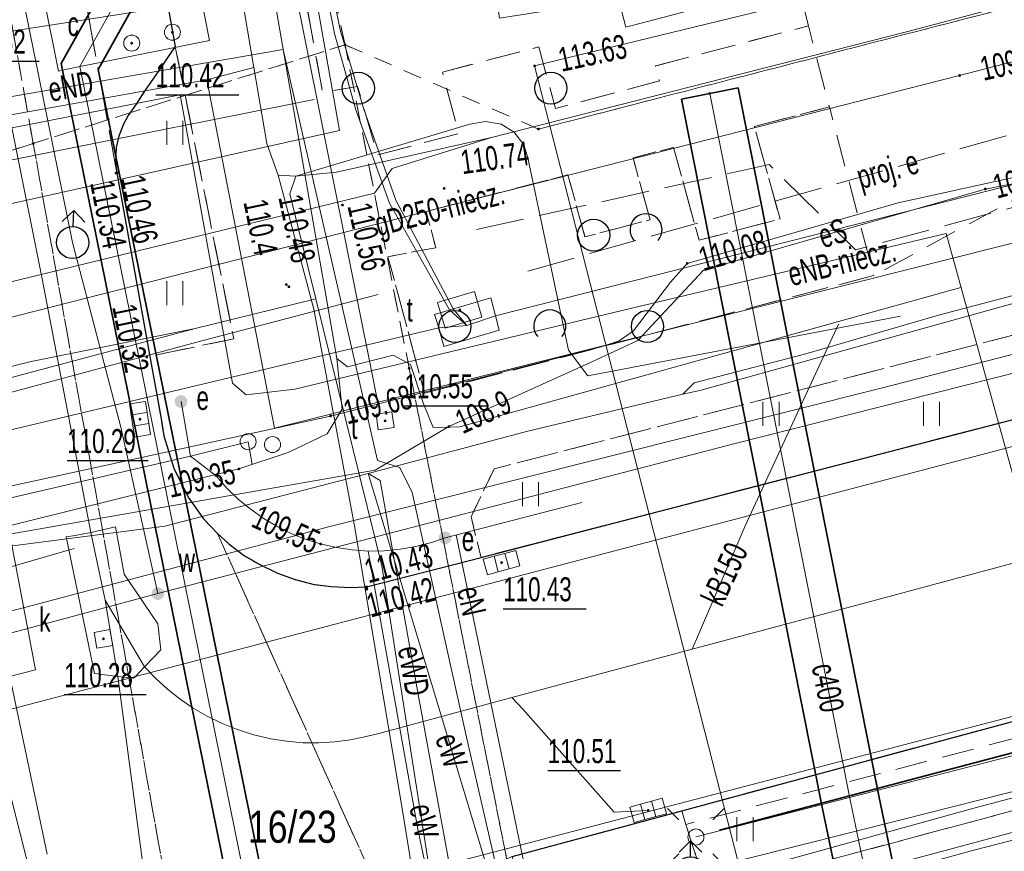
# Model space of a CAD drawing. Header units: metres. Extents: x 0 to 8432273, y 0 to 5705512.
# Tile 20 of 32: x 8403964 to 8403995, y 5705103 to 5705129. Entities that reach past the tile are written whole.
import ezdxf
from ezdxf.enums import TextEntityAlignment as Align

# ---------------------------------------------------------------- set-up
doc = ezdxf.new("R2010")
doc.units = ezdxf.units.M
doc.header["$MEASUREMENT"] = 0
for name, pattern in [('1.0_0.5', [1.5, 1, -0.5]), ('1.5_0.5', [2, 1.5, -0.5]), ('egug-500', [1, 0.5, -0.5])]:
    doc.linetypes.add(name, pattern=pattern)
doc.layers.get('0').update_dxf_attribs({"color": 250, "linetype": 'CONTINUOUS', "lineweight": 100})
for name, color, linetype in [('203-punkt graniczny', 7, 'CONTINUOUS'), ('211-numer działki ewidencyjnej', 7, 'CONTINUOUS'), ('218-kontur użytku gruntowego', 7, 'CONTINUOUS'), ('chodnik', 7, 'CONTINUOUS'), ('elektroenergetyczne urządzenie techniczne', 7, 'CONTINUOUS'), ('elektroenergetyczne urządzenie techniczne-Atr17', 7, 'CONTINUOUS'), ('hydrant', 7, 'CONTINUOUS'), ('jezdnia', 7, 'CONTINUOUS'), ('komora podziemna', 7, 'CONTINUOUS'), ('kratka ściekowa', 7, 'CONTINUOUS'), ('krawężnik', 7, 'CONTINUOUS'), ('latarnia', 7, 'CONTINUOUS'), ('obudowa ochronna przewodu', 7, 'CONTINUOUS'), ('ogrodzenie trwałe', 7, 'CONTINUOUS'), ('pikieta sztuczna', 7, 'CONTINUOUS'), ('pikieta sztuczna-Atr2', 7, 'CONTINUOUS'), ('przewód ciepłowniczy', 7, 'CONTINUOUS'), ('przewód ciepłowniczy-Atr1', 7, 'CONTINUOUS'), ('przewód elektroenergetyczny podziemny', 7, 'CONTINUOUS'), ('przewód elektroenergetyczny podziemny - ob. projektowany', 7, 'CONTINUOUS'), ('przewód elektroenergetyczny podziemny - ob. projektowany-Atr1', 7, 'CONTINUOUS'), ('przewód elektroenergetyczny podziemny-Atr1', 7, 'CONTINUOUS'), ('przewód gazowy', 7, 'CONTINUOUS'), ('przewód gazowy-Atr1', 7, 'CONTINUOUS'), ('przewód kanalizacyjny', 7, 'CONTINUOUS'), ('przewód kanalizacyjny-Atr1', 7, 'CONTINUOUS'), ('przewód telekomunikacyjny podziemny', 7, 'CONTINUOUS'), ('przewód wodociągowy', 7, 'CONTINUOUS'), ('rzędna', 7, 'CONTINUOUS'), ('rzędna-Atr2', 7, 'CONTINUOUS'), ('trawnik', 7, 'CONTINUOUS'), ('właz do komory lub kanału', 7, 'CONTINUOUS'), ('właz do komory lub kanału - kwadratowy', 7, 'CONTINUOUS'), ('właz do komory lub kanału - kwadratowy-Atr17', 7, 'CONTINUOUS'), ('właz do komory lub kanału - okrągły', 7, 'CONTINUOUS'), ('właz do komory lub kanału - okrągły-Atr17', 7, 'CONTINUOUS'), ('właz do komory lub kanału-Atr17', 7, 'CONTINUOUS'), ('zadrzewienie  zakrzewienie', 7, 'CONTINUOUS'), ('zasuwa lub zawór', 7, 'CONTINUOUS'), ('zasuwa lub zawór-Atr17', 7, 'CONTINUOUS')]:
    doc.layers.add(name, color=color, linetype=linetype)
doc.layers.add('PL_AR_01-MAPA dwg', color=7, linetype='CONTINUOUS', lineweight=15)
doc.styles.get("Standard").update_dxf_attribs({"font": 'arial.ttf', "width": 0.75})
doc.linetypes.add('902-500', pattern='A,3.75,0,[1,ksztalty.shx,S=0.5,R=0,X=0,Y=0],3.75', length=7.5)

# ---------------------------------------------------------------- blocks, each defined once
blk = doc.blocks.new('203')
at = {"linetype": 'Continuous', "lineweight": 0}
h = blk.add_hatch(color=0, dxfattribs=at)
edge = h.paths.add_edge_path()
edge.add_arc((0, 0), 0.045, 0, 360)
blk = doc.blocks.new('PW01')
at = {"linetype": 'Continuous', "lineweight": 13}
h = blk.add_hatch(color=0, dxfattribs=at)
edge = h.paths.add_edge_path()
edge.add_arc((0, 0), 0.045, 0, 360)
blk = doc.blocks.new('OTZK1')
at = {"color": 0, "linetype": 'Continuous'}
blk.add_circle((0, 0), 0.5, dxfattribs=at)
blk = doc.blocks.new('OTZK2')
at = {"color": 0, "linetype": 'Continuous'}
blk.add_arc((0, 0), 0.5, 318.85, 221.162, dxfattribs=at)
blk = doc.blocks.new('US22')
at = {"color": 0, "linetype": 'Continuous', "lineweight": 13}
blk.add_circle((0, 0), 0.25, dxfattribs=at)
blk = doc.blocks.new('US25')
at = {"linetype": 'Continuous', "lineweight": 0}
h = blk.add_hatch(color=0, dxfattribs=at)
edge = h.paths.add_edge_path()
edge.add_arc((0, 0), 0.2, 0, 360)
blk = doc.blocks.new('TU04')
at = {"color": 0, "linetype": 'Continuous', "lineweight": 13}
for p, q in [((0, 0), (0, 0.75)), ((0.5, 0), (0.5, 0.75))]:
    blk.add_line(p, q, dxfattribs=at)
blk = doc.blocks.new('SUWH')
at = {"color": 0, "linetype": 'Continuous'}
for p in [(-0.354, 0.646), (0, 0.5), (0.354, 0.646)]:
    blk.add_line(p, (0, 1), dxfattribs=at)
blk.add_circle((0, 0), 0.5, dxfattribs=at)
blk = doc.blocks.new('US15')
at = {"color": 0, "linetype": 'Continuous', "lineweight": 13}
blk.add_circle((0, 0), 0.25, dxfattribs=at)
blk = doc.blocks.new('US22A')
at = {"color": 0, "linetype": 'Continuous', "lineweight": 0}
blk.add_lwpolyline([(-0.25, -0.25), (0.25, -0.25), (0.25, 0.25), (-0.25, 0.25)], close=True, dxfattribs=at)
blk = doc.blocks.new('US05')
at = {"color": 0, "linetype": 'Continuous', "lineweight": 13}
for p, q in [((-0.525, -0.25), (-0.525, 0.25)), ((-0.525, 0.25), (-0.175, 0.25)), ((-0.175, -0.25), (-0.175, 0.25)), ((-0.175, 0.25), (0.175, 0.25)), ((0.175, -0.25), (0.175, 0.25)), ((0.175, 0.25), (0.525, 0.25)), ((0.525, -0.25), (0.525, 0.25)), ((-0.525, -0.25), (-0.175, -0.25)), ((-0.175, -0.25), (0.175, -0.25)), ((0.175, -0.25), (0.525, -0.25))]:
    blk.add_line(p, q, dxfattribs=at)
blk = doc.blocks.new('SM01')
at = {"color": 0, "linetype": 'Continuous', "lineweight": 13}
for p, q in [((-0.53, 0.531), (-0.883, 0.884)), ((0.531, 0.531), (0.884, 0.884)), ((-0.53, -0.53), (-0.883, -0.883)), ((0.531, -0.53), (0.884, -0.883))]:
    blk.add_line(p, q, dxfattribs=at)
blk.add_circle((0, 0), 0.25, dxfattribs=at)
blk = doc.blocks.new('MDCP')
at = {"layer": '218-kontur użytku gruntowego', "color": 3, "linetype": 'egug-500', "lineweight": 18, "flags": 128}
for points in [[(8403940.223, 5705262.307), (8403964.903, 5705124.717)], [(8403964.903, 5705124.717), (8403940.223, 5705262.307)], [(8403969.993, 5705148.907), (8403974.623, 5705127.797)], [(8403974.623, 5705127.797), (8403969.993, 5705148.907)], [(8403980.653, 5705125.167), (8403999.033, 5705129.917)], [(8403999.033, 5705129.917), (8403980.653, 5705125.167)], [(8403964.903, 5705124.717), (8403974.623, 5705127.797)], [(8403974.623, 5705127.797), (8403964.903, 5705124.717)], [(8403974.623, 5705127.797), (8403980.653, 5705125.167)], [(8403976.623, 5705117.707), (8403974.623, 5705127.797)], [(8403974.623, 5705127.797), (8403976.623, 5705117.707)], [(8403980.653, 5705125.167), (8403974.623, 5705127.797)], [(8403957.323, 5705122.307), (8403964.903, 5705124.717)], [(8403964.903, 5705124.717), (8403957.323, 5705122.307)], [(8403964.903, 5705124.717), (8403969.673, 5705098.087)], [(8403969.673, 5705098.087), (8403964.903, 5705124.717)], [(8403980.513, 5705098.117), (8403976.623, 5705117.707)], [(8403976.623, 5705117.707), (8403980.513, 5705098.117)]]:
    blk.add_lwpolyline(points, dxfattribs=at)
at = {"layer": 'chodnik', "color": 7, "linetype": '1.0_0.5', "lineweight": 18, "flags": 128}
for points in [[(8403971.003, 5705112.227), (8403971.493, 5705111.857), (8403971.943, 5705111.597), (8403972.523, 5705111.317), (8403973.073, 5705111.117), (8403973.663, 5705110.967), (8403974.193, 5705110.897), (8403974.793, 5705110.867), (8403975.293, 5705110.887), (8403978.863, 5705111.807), (8403978.553, 5705113.077), (8403979.273, 5705114.567), (8404001.773, 5705120.367), (8403995.723, 5705123.097), (8403991.103, 5705120.597), (8403977.103, 5705116.927), (8403975.963, 5705121.187), (8403977.453, 5705121.467), (8403977.153, 5705122.597), (8403981.573, 5705123.737), (8403982.103, 5705121.807), (8403984.133, 5705122.337), (8403983.603, 5705124.267), (8403984.863, 5705124.597), (8403985.663, 5705121.697), (8403988.183, 5705122.367), (8403987.383, 5705125.247), (8403989.723, 5705125.857), (8403989.073, 5705128.387), (8403984.303, 5705127.137), (8403984.423, 5705126.667), (8403981.183, 5705125.807), (8403980.663, 5705127.727), (8403977.663, 5705126.947), (8403978.163, 5705125.027), (8403975.633, 5705124.357), (8403975.013, 5705126.497), (8403973.923, 5705126.307), (8403973.263, 5705129.927), (8403972.773, 5705129.847), (8403968.773, 5705151.967), (8403968.563, 5705153.207), (8403966.953, 5705162.227), (8403968.353, 5705162.467), (8403969.193, 5705162.107), (8403969.823, 5705161.677), (8403970.263, 5705161.267), (8403970.673, 5705160.767), (8403970.993, 5705160.237), (8403971.253, 5705159.607), (8403972.193, 5705155.207), (8403981.693, 5705157.027), (8403983.453, 5705155.727), (8403982.553, 5705159.477), (8403973.913, 5705157.817), (8403973.403, 5705160.297), (8403973.323, 5705160.587), (8403973.073, 5705161.187), (8403972.773, 5705161.757), (8403972.343, 5705162.317), (8403971.743, 5705163.017), (8403971.253, 5705163.407), (8403970.703, 5705163.767), (8403970.113, 5705164.087), (8403969.713, 5705164.267), (8403969.043, 5705164.497), (8403968.783, 5705164.517), (8403968.293, 5705164.577), (8403967.763, 5705164.617), (8403967.503, 5705164.607), (8403966.713, 5705164.527), (8403966.433, 5705164.477), (8403965.753, 5705164.297), (8403965.413, 5705164.167), (8403964.543, 5705163.747), (8403963.793, 5705163.217), (8403963.303, 5705162.837), (8403962.473, 5705162.017), (8403962.273, 5705161.577), (8403961.793, 5705160.697), (8403961.603, 5705160.157), (8403961.373, 5705159.167), (8403961.363, 5705158.817), (8403961.363, 5705157.997), (8403961.513, 5705156.927), (8403961.553, 5705156.677), (8403964.223, 5705157.157), (8403965.113, 5705151.167), (8403969.333, 5705127.747), (8403971.153, 5705118.627), (8403968.543, 5705118.077), (8403968.883, 5705116.187), (8403968.973, 5705115.597), (8403969.283, 5705114.587), (8403969.733, 5705113.687), (8403970.213, 5705113.007), (8403970.643, 5705112.557)], [(8404049.453, 5705120.167), (8404049.963, 5705121.077), (8404042.113, 5705118.957), (8404042.213, 5705118.577), (8404043.293, 5705117.957), (8404043.583, 5705116.817), (8403985.933, 5705101.357), (8403985.243, 5705103.477), (8403985.123, 5705103.907), (8403979.833, 5705102.477), (8403981.713, 5705096.297), (8403981.793, 5705096.417), (8403981.913, 5705096.497), (8403982.053, 5705096.547), (8403982.203, 5705096.537), (8403982.373, 5705096.497), (8403982.543, 5705096.377), (8403985.263, 5705093.867), (8403985.673, 5705093.347), (8403985.943, 5705092.817), (8403986.153, 5705092.057), (8403989.183, 5705092.777), (8403988.773, 5705094.547), (8403988.743, 5705095.067), (8403988.743, 5705095.507), (8403988.743, 5705096.067), (8403988.873, 5705096.597), (8403989.033, 5705097.037), (8403989.263, 5705097.347), (8403989.573, 5705097.697), (8403989.893, 5705097.957), (8403990.223, 5705098.207), (8403990.533, 5705098.367), (8403991.123, 5705098.597), (8404014.543, 5705104.527), (8404015.233, 5705104.557), (8404015.763, 5705104.507), (8404016.343, 5705104.167), (8404016.783, 5705103.657), (8404017.133, 5705103.207), (8404017.333, 5705102.847), (8404017.513, 5705102.037), (8404021.183, 5705102.937), (8404021.023, 5705103.647), (8404020.933, 5705104.137), (8404020.933, 5705104.637), (8404021.013, 5705105.127), (8404021.093, 5705105.377), (8404021.303, 5705105.827), (8404021.593, 5705106.237), (8404021.943, 5705106.597), (8404022.063, 5705106.687), (8404034.643, 5705110.057), (8404035.133, 5705109.957), (8404035.603, 5705109.767), (8404049.313, 5705118.107), (8404048.903, 5705119.477)]]:
    blk.add_lwpolyline(points, close=True, dxfattribs=at)
at = {"layer": 'jezdnia', "color": 7, "linetype": '1.5_0.5', "lineweight": 18, "flags": 128}
for points in [[(8403965.563, 5705094.617), (8403976.523, 5705099.517), (8403970.643, 5705112.557), (8403970.213, 5705113.007), (8403969.733, 5705113.687), (8403969.283, 5705114.587), (8403968.973, 5705115.597), (8403968.883, 5705116.187), (8403968.543, 5705118.077), (8403967.513, 5705123.807), (8403961.943, 5705154.487), (8403961.553, 5705156.677), (8403958.133, 5705174.857), (8403957.953, 5705175.887), (8403955.653, 5705188.807), (8403955.333, 5705190.547), (8403954.823, 5705193.577), (8403954.143, 5705197.297), (8403952.883, 5705204.227), (8403951.213, 5705213.277), (8403950.653, 5705216.297), (8403950.503, 5705217.117), (8403949.063, 5705225.237), (8403948.183, 5705230.227), (8403945.613, 5705244.197), (8403943.893, 5705253.717), (8403943.113, 5705258.067), (8403939.013, 5705276.357), (8403938.493, 5705278.387), (8403935.843, 5705288.767), (8403930.993, 5705307.917), (8403928.133, 5705319.627), (8403916.453, 5705336.627), (8403920.363, 5705321.307), (8403932.803, 5705273.437), (8403932.973, 5705272.617), (8403935.243, 5705261.087), (8403935.433, 5705260.507), (8403938.893, 5705241.557), (8403940.713, 5705231.597), (8403942.153, 5705223.597), (8403943.393, 5705217.197), (8403944.883, 5705209.047), (8403946.593, 5705199.967), (8403946.713, 5705198.977), (8403947.873, 5705192.437), (8403948.923, 5705186.837), (8403951.723, 5705171.227), (8403953.403, 5705161.767), (8403954.323, 5705156.687), (8403956.963, 5705141.827), (8403957.033, 5705141.547), (8403957.083, 5705141.047), (8403957.103, 5705140.547), (8403960.133, 5705123.227), (8403960.823, 5705120.417), (8403961.033, 5705119.337), (8403962.113, 5705114.397), (8403962.323, 5705112.987), (8403962.433, 5705111.557), (8403962.433, 5705110.727)], [(8403961.943, 5705154.487), (8403967.513, 5705123.807), (8403967.473, 5705124.137), (8403967.493, 5705124.597), (8403967.573, 5705124.947), (8403967.713, 5705125.317), (8403967.863, 5705125.587), (8403968.113, 5705125.947), (8403968.373, 5705126.347), (8403968.683, 5705126.797), (8403969.013, 5705127.287), (8403969.333, 5705127.747), (8403965.113, 5705151.167), (8403963.183, 5705152.607), (8403962.903, 5705152.847), (8403962.663, 5705153.097), (8403962.383, 5705153.457), (8403962.183, 5705153.817), (8403962.043, 5705154.157)], [(8403976.523, 5705099.517), (8403976.783, 5705099.947), (8403977.073, 5705100.347), (8403977.403, 5705100.737), (8403977.743, 5705101.097), (8403978.113, 5705101.427), (8403978.513, 5705101.737), (8403978.933, 5705102.007), (8403979.363, 5705102.257), (8403979.833, 5705102.477), (8403985.123, 5705103.907), (8403999.703, 5705107.847), (8404033.493, 5705126.087), (8404025.043, 5705123.867), (8403999.103, 5705117.057), (8403978.863, 5705111.807), (8403975.293, 5705110.887), (8403974.793, 5705110.867), (8403974.193, 5705110.897), (8403973.663, 5705110.967), (8403973.073, 5705111.117), (8403972.523, 5705111.317), (8403971.943, 5705111.597), (8403971.493, 5705111.857), (8403971.003, 5705112.227), (8403970.643, 5705112.557)]]:
    blk.add_lwpolyline(points, close=True, dxfattribs=at)
at = {"layer": 'komora podziemna', "color": 7, "linetype": 'Continuous', "lineweight": 18, "flags": 128}
for points in [[(8403982.083, 5705133.327), (8403982.563, 5705133.467), (8403983.143, 5705133.647), (8403984.053, 5705133.917), (8403984.963, 5705134.187), (8403986.443, 5705134.627), (8403986.613, 5705133.967), (8403986.803, 5705133.247), (8403986.993, 5705132.527), (8403987.793, 5705129.507), (8403986.353, 5705129.127), (8403985.473, 5705128.897), (8403984.533, 5705128.647), (8403983.373, 5705128.347), (8403982.663, 5705131.097), (8403982.463, 5705131.867), (8403982.293, 5705132.517), (8403982.123, 5705133.167)], [(8403970.403, 5705127.927), (8403966.833, 5705127.207), (8403966.353, 5705127.117), (8403965.873, 5705127.017), (8403965.693, 5705126.977), (8403964.783, 5705131.487), (8403965.373, 5705131.607), (8403965.803, 5705131.697), (8403966.223, 5705131.777), (8403967.953, 5705132.127), (8403968.063, 5705131.587), (8403969.593, 5705131.897), (8403969.813, 5705130.817), (8403969.963, 5705130.097), (8403970.113, 5705129.367)], [(8403977.413, 5705119.387), (8403979.173, 5705119.907), (8403979.313, 5705119.337), (8403979.433, 5705118.897), (8403977.703, 5705118.387), (8403977.543, 5705118.967)], [(8403967.203, 5705112.697), (8403967.473, 5705112.757), (8403967.743, 5705111.287), (8403968.793, 5705109.737), (8403968.883, 5705108.927), (8403968.653, 5705108.687), (8403968.373, 5705108.397), (8403968.093, 5705108.097), (8403968.033, 5705108.037), (8403967.543, 5705108.097), (8403967.053, 5705108.157), (8403966.813, 5705108.187), (8403965.933, 5705112.447), (8403966.213, 5705112.487), (8403966.703, 5705112.587)]]:
    blk.add_lwpolyline(points, close=True, dxfattribs=at)
at = {"layer": 'krawężnik', "color": 7, "linetype": 'Continuous', "lineweight": 25, "flags": 128}
for points in [[(8403965.113, 5705151.167), (8403969.333, 5705127.747), (8403969.013, 5705127.287), (8403968.683, 5705126.797), (8403968.373, 5705126.347), (8403968.113, 5705125.947), (8403967.863, 5705125.587), (8403967.713, 5705125.317), (8403967.573, 5705124.947), (8403967.493, 5705124.597), (8403967.473, 5705124.137), (8403967.513, 5705123.807), (8403968.543, 5705118.077), (8403968.883, 5705116.187), (8403968.973, 5705115.597), (8403969.283, 5705114.587), (8403969.733, 5705113.687), (8403970.213, 5705113.007), (8403970.643, 5705112.557), (8403971.003, 5705112.227), (8403971.493, 5705111.857), (8403971.943, 5705111.597), (8403972.523, 5705111.317), (8403973.073, 5705111.117), (8403973.663, 5705110.967), (8403974.193, 5705110.897), (8403974.793, 5705110.867), (8403975.293, 5705110.887), (8403978.863, 5705111.807), (8403999.103, 5705117.057)], [(8403979.833, 5705102.477), (8403985.123, 5705103.907), (8403999.703, 5705107.847)]]:
    blk.add_lwpolyline(points, dxfattribs=at)
at = {"layer": 'obudowa ochronna przewodu', "color": 7, "linetype": 'CONTINUOUS', "lineweight": 35}
for p, q in [((8403965.774, 5705127.207), (8403967.163, 5705129.705)), ((8403967.163, 5705129.705), (8403967.643, 5705129.437)), ((8403968.124, 5705129.17), (8403967.643, 5705129.437)), ((8403966.932, 5705127.028), (8403968.124, 5705129.17)), ((8403984.724, 5705033.787), (8403965.774, 5705127.207)), ((8403985.802, 5705034.007), (8403966.932, 5705127.028)), ((8403985.111, 5705126.102), (8403985.993, 5705126.277)), ((8403986.876, 5705126.453), (8403985.993, 5705126.277)), ((8403991.265, 5705104.376), (8403986.876, 5705126.453)), ((8403989.501, 5705104.018), (8403985.111, 5705126.102)), ((8403992.409, 5705098.869), (8403991.265, 5705104.376)), ((8403990.638, 5705098.545), (8403989.501, 5705104.018)), ((8403993.12, 5705094.394), (8403992.409, 5705098.869)), ((8403991.086, 5705095.721), (8403990.638, 5705098.545)), ((8403983.608, 5705093.759), (8403991.086, 5705095.721)), ((8403985.658, 5705092.436), (8403993.12, 5705094.394)), ((8403985.756, 5705081.077), (8403983.608, 5705093.759)), ((8403987.531, 5705081.378), (8403985.658, 5705092.436)), ((8403985.756, 5705081.077), (8403986.643, 5705081.227)), ((8403987.531, 5705081.378), (8403986.643, 5705081.227)), ((8403989.313, 5705016.925), (8403985.802, 5705034.007)), ((8403988.234, 5705016.71), (8403984.724, 5705033.787)), ((8403993.703, 5704988.552), (8403988.234, 5705016.71)), ((8403994.783, 5704988.762), (8403989.313, 5705016.925)), ((8403994.783, 5704988.762), (8403994.243, 5704988.657)), ((8403993.703, 5704988.552), (8403994.243, 5704988.657))]:
    blk.add_line(p, q, dxfattribs=at)
at = {"layer": 'ogrodzenie trwałe', "color": 7, "linetype": '902-500', "lineweight": 35, "flags": 128}
blk.add_lwpolyline([(8403986.293, 5705103.297), (8404020.923, 5705112.447), (8404041.213, 5705117.727)], dxfattribs=at)
at = {"layer": 'przewód ciepłowniczy', "color": 212, "linetype": 'Continuous', "lineweight": 18, "flags": 128}
for points in [[(8403984.913, 5705131.487), (8403982.663, 5705131.097), (8403982.473, 5705131.067), (8403981.333, 5705130.887), (8403981.633, 5705128.967), (8403979.443, 5705128.627), (8403979.143, 5705130.547), (8403961.273, 5705127.767), (8403964.973, 5705108.297), (8403930.883, 5705099.567), (8403905.703, 5705093.007), (8403889.723, 5705088.997), (8403886.273, 5705087.927), (8403883.963, 5705087.217), (8403883.033, 5705087.247)], [(8403967.643, 5705129.437), (8403966.353, 5705127.117), (8403985.263, 5705033.897)], [(8403986.643, 5705081.227), (8403984.633, 5705093.097), (8403992.103, 5705095.057), (8403991.523, 5705098.707), (8403990.383, 5705104.197), (8403985.993, 5705126.277)]]:
    blk.add_lwpolyline(points, dxfattribs=at)
at = {"layer": 'przewód elektroenergetyczny podziemny', "color": 1, "linetype": 'Continuous', "lineweight": 18, "flags": 128}
for points in [[(8403955.733, 5705223.177), (8403956.563, 5705218.627), (8403956.613, 5705217.367), (8403957.253, 5705213.967), (8403957.773, 5705211.257), (8403957.133, 5705209.737), (8403958.053, 5705204.017), (8403959.573, 5705194.707), (8403960.443, 5705191.167), (8403962.073, 5705181.767), (8403963.583, 5705172.667), (8403965.253, 5705163.767), (8403966.163, 5705160.087), (8403967.933, 5705149.837), (8403969.533, 5705140.557), (8403970.043, 5705137.387), (8403970.163, 5705136.667), (8403971.783, 5705127.087), (8403972.183, 5705124.717), (8403972.543, 5705123.727), (8403973.093, 5705123.697)], [(8404053.003, 5705133.087), (8404032.523, 5705127.727), (8404009.353, 5705121.727), (8403991.383, 5705117.097), (8403974.153, 5705112.767), (8403965.063, 5705110.357), (8403953.913, 5705107.437), (8403934.233, 5705102.237), (8403922.733, 5705099.317), (8403900.633, 5705093.297), (8403875.723, 5705086.837), (8403862.233, 5705083.317), (8403861.743, 5705083.187), (8403861.243, 5705083.057), (8403860.003, 5705082.737), (8403858.963, 5705082.407), (8403858.053, 5705082.737)], [(8404166.433, 5705165.987), (8404149.473, 5705161.617), (8404136.083, 5705158.117), (8404116.503, 5705152.947), (8404112.463, 5705151.927), (8404110.363, 5705151.387), (8404104.423, 5705149.887), (8404091.763, 5705146.567), (8404073.913, 5705141.977), (8404054.873, 5705137.097), (8404038.933, 5705132.857), (8404021.263, 5705128.337), (8404006.283, 5705124.347), (8403990.723, 5705120.427), (8403980.553, 5705117.877), (8403972.423, 5705115.837), (8403970.313, 5705126.707)], [(8404159.883, 5705162.607), (8404152.833, 5705160.727), (8404143.813, 5705158.387), (8404135.793, 5705156.247), (8404127.833, 5705154.237), (8404115.323, 5705151.007), (8404103.953, 5705148.137), (8404096.763, 5705146.247), (8404087.293, 5705143.947), (8404076.893, 5705141.307), (8404064.403, 5705138.097), (8404056.863, 5705136.127), (8404042.723, 5705132.397), (8404028.023, 5705128.487), (8404017.093, 5705125.697), (8404006.763, 5705122.957), (8403993.123, 5705119.367), (8403988.983, 5705118.157), (8403985.503, 5705117.257), (8403985.153, 5705116.897)], [(8404208.063, 5705175.017), (8404196.943, 5705172.017), (8404182.803, 5705168.357), (8404173.043, 5705165.737), (8404169.713, 5705164.847), (8404157.823, 5705161.797), (8404156.373, 5705161.417), (8404150.113, 5705159.787), (8404145.583, 5705158.617), (8404127.143, 5705153.757), (8404110.373, 5705149.397), (8404098.273, 5705146.327), (8404087.353, 5705143.657), (8404080.803, 5705141.977), (8404074.383, 5705140.327), (8404058.413, 5705136.157), (8404048.513, 5705133.607), (8404044.633, 5705132.607), (8404033.813, 5705129.747), (8404016.183, 5705125.157), (8403996.903, 5705120.127), (8403985.683, 5705117.017), (8403985.153, 5705116.897)], [(8403896.693, 5705094.157), (8403897.703, 5705094.477), (8403931.813, 5705103.357), (8403949.053, 5705107.837), (8403949.183, 5705109.077), (8403971.313, 5705114.567), (8403972.853, 5705115.077), (8403974.063, 5705115.657), (8403974.533, 5705116.427), (8403974.363, 5705118.007), (8403968.593, 5705151.317), (8403967.873, 5705152.377), (8403968.073, 5705153.887), (8403966.913, 5705159.347), (8403965.243, 5705162.617), (8403964.693, 5705163.597)], [(8403977.363, 5705098.357), (8403978.893, 5705098.757), (8403980.493, 5705099.377), (8403991.513, 5705102.177), (8403998.323, 5705104.007), (8404005.093, 5705105.827), (8404019.043, 5705109.597), (8404033.883, 5705113.497), (8404050.743, 5705117.887)], [(8404056.783, 5705144.807), (8404042.373, 5705141.127), (8404022.353, 5705135.927), (8404001.433, 5705130.677), (8403992.123, 5705128.197), (8403979.193, 5705124.907)], [(8404053.833, 5705137.487), (8404052.773, 5705136.947), (8404020.843, 5705128.677), (8404019.643, 5705128.567), (8404017.853, 5705128.637), (8404016.703, 5705128.427), (8404005.573, 5705125.447), (8403994.583, 5705123.297), (8403985.793, 5705120.767), (8403983.753, 5705118.577), (8403982.293, 5705117.897), (8403977.863, 5705115.887), (8403975.563, 5705114.527), (8403955.483, 5705111.017), (8403952.943, 5705110.177), (8403947.463, 5705108.387), (8403932.293, 5705104.567), (8403931.813, 5705104.307), (8403931.613, 5705103.727), (8403932.143, 5705101.607), (8403934.203, 5705090.607)], [(8403970.043, 5705137.387), (8403972.303, 5705137.317), (8403974.453, 5705125.127), (8403959.103, 5705121.697)], [(8403898.313, 5705095.277), (8403904.373, 5705097.007), (8403913.933, 5705099.607), (8403917.253, 5705100.217), (8403920.933, 5705101.137), (8403939.263, 5705105.937), (8403957.113, 5705110.497), (8403957.973, 5705110.877), (8403958.953, 5705111.597), (8403960.263, 5705112.737), (8403961.713, 5705113.487), (8403974.173, 5705116.217), (8403982.613, 5705118.377), (8403983.173, 5705118.557), (8403983.613, 5705118.877), (8403984.773, 5705120.387), (8403985.293, 5705120.977), (8403991.863, 5705122.867), (8404002.313, 5705125.167), (8404019.773, 5705129.777), (8404034.793, 5705133.667), (8404048.663, 5705137.027)], [(8403972.693, 5705127.647), (8403959.853, 5705125.427), (8403957.293, 5705124.817), (8403952.253, 5705123.397), (8403951.653, 5705123.247)], [(8403972.693, 5705127.647), (8403975.633, 5705114.827), (8403976.333, 5705114.607), (8403976.713, 5705113.827), (8403978.413, 5705106.197), (8403980.403, 5705097.487), (8403983.733, 5705082.357), (8403979.223, 5705080.827), (8403982.333, 5705064.647), (8403984.543, 5705064.897), (8403986.463, 5705063.707), (8403989.983, 5705045.957), (8403991.463, 5705039.407), (8403992.293, 5705035.767), (8403994.423, 5705023.847), (8403997.083, 5705010.147), (8403999.373, 5704998.027), (8404001.403, 5704987.037), (8404004.283, 5704972.137), (8404006.323, 5704961.117), (8404008.203, 5704949.997), (8404010.513, 5704938.807), (8404021.923, 5704941.867)], [(8403958.443, 5705124.587), (8403970.313, 5705126.707), (8403971.783, 5705127.087)], [(8403958.523, 5705124.087), (8403969.483, 5705126.237), (8403971.113, 5705117.237), (8403971.543, 5705116.877), (8403973.063, 5705117.057), (8403983.563, 5705119.577), (8403993.363, 5705121.907), (8403995.703, 5705113.447), (8403998.323, 5705104.007)], [(8403958.663, 5705123.097), (8403973.663, 5705126.087)], [(8403991.943, 5705119.327), (8403982.193, 5705117.467), (8403981.593, 5705118.267), (8403980.323, 5705124.267), (8403980.193, 5705124.677), (8403979.893, 5705125.067), (8403979.493, 5705125.317), (8403979.003, 5705125.407), (8403978.513, 5705125.317), (8403973.093, 5705123.697), (8403972.903, 5705123.147), (8403973.713, 5705119.867), (8403975.773, 5705111.547), (8403977.223, 5705102.247)], [(8403979.193, 5705124.907), (8403976.093, 5705123.937), (8403975.543, 5705123.167), (8403958.363, 5705118.977)], [(8403973.093, 5705123.697), (8403974.353, 5705123.827), (8403979.193, 5705124.907)], [(8403972.543, 5705123.727), (8403973.653, 5705119.547), (8403974.923, 5705112.787), (8403976.413, 5705103.917), (8403977.123, 5705099.537), (8403977.363, 5705098.357), (8403977.413, 5705098.117), (8403978.243, 5705094.187)], [(8403977.413, 5705098.117), (8403984.193, 5705099.917), (8403994.223, 5705102.677), (8403999.083, 5705103.927), (8404001.603, 5705104.567), (8404011.563, 5705107.277), (8404020.343, 5705109.617), (8404023.243, 5705110.387), (8404041.013, 5705115.057), (8404052.133, 5705117.967), (8404068.963, 5705122.437), (8404071.743, 5705119.937)], [(8403977.413, 5705098.117), (8403984.193, 5705099.917), (8403994.223, 5705102.677), (8403999.083, 5705103.927), (8404001.603, 5705104.567), (8404011.563, 5705107.277), (8404020.343, 5705109.617), (8404023.243, 5705110.387), (8404041.013, 5705115.057), (8404052.133, 5705117.967), (8404068.963, 5705122.437), (8404071.743, 5705119.937)], [(8403974.363, 5705118.007), (8403974.703, 5705117.747), (8403976.123, 5705118.117), (8403976.663, 5705117.827), (8403977.063, 5705116.627), (8403977.373, 5705115.857), (8403978.203, 5705115.877), (8403993.823, 5705120.227)], [(8403854.283, 5705089.167), (8403860.213, 5705090.097), (8403876.073, 5705094.557), (8403886.323, 5705097.357), (8403903.103, 5705101.907), (8403921.363, 5705106.677), (8403934.423, 5705110.117), (8403943.793, 5705112.457), (8403957.783, 5705116.147), (8403964.843, 5705117.917), (8403969.953, 5705118.947), (8403973.713, 5705119.867)], [(8403975.653, 5705120.007), (8403970.003, 5705118.517), (8403953.913, 5705114.177), (8403937.453, 5705109.887), (8403918.453, 5705105.117), (8403900.903, 5705100.517), (8403895.713, 5705099.157), (8403893.943, 5705098.607), (8403893.963, 5705097.657)], [(8403936.483, 5705110.047), (8403948.673, 5705113.247), (8403958.763, 5705115.967), (8403969.953, 5705118.947)], [(8403975.343, 5705114.427), (8403980.323, 5705115.747), (8403985.153, 5705116.897)], [(8403969.803, 5705114.967), (8403969.513, 5705116.667)], [(8403969.803, 5705114.967), (8403971.603, 5705115.417), (8403971.733, 5705114.707)], [(8403960.853, 5705112.887), (8403961.153, 5705112.957), (8403961.443, 5705113.027), (8403961.783, 5705113.107), (8403969.803, 5705114.967), (8403970.613, 5705114.337)], [(8403975.343, 5705114.427), (8403969.003, 5705112.777), (8403962.243, 5705111.907)], [(8403970.613, 5705114.337), (8403970.943, 5705113.967), (8403971.303, 5705113.617), (8403971.693, 5705113.297), (8403972.103, 5705113.007), (8403972.533, 5705112.757), (8403972.983, 5705112.537), (8403973.443, 5705112.357), (8403973.863, 5705112.227), (8403974.353, 5705112.117), (8403974.843, 5705112.047), (8403975.343, 5705112.007), (8403975.843, 5705112.017), (8403976.343, 5705112.067), (8403976.833, 5705112.147), (8403977.323, 5705112.277), (8403977.743, 5705112.417)], [(8403978.813, 5705097.107), (8403976.913, 5705107.477), (8403975.723, 5705114.207), (8403975.343, 5705114.427)], [(8403980.553, 5705097.157), (8403975.343, 5705114.427)], [(8403977.743, 5705112.417), (8403982.003, 5705113.517)], [(8403962.123, 5705095.257), (8403967.993, 5705096.937), (8403983.463, 5705101.007), (8403994.223, 5705103.987), (8404005.703, 5705107.027), (8404020.083, 5705110.997), (8404026.043, 5705112.607)], [(8403978.083, 5705112.507), (8403980.313, 5705101.727)], [(8403869.623, 5705086.717), (8403877.653, 5705088.527), (8403892.233, 5705092.437), (8403908.883, 5705096.567), (8403922.233, 5705099.897), (8403925.713, 5705100.717), (8403940.503, 5705104.897), (8403950.843, 5705107.787), (8403958.873, 5705109.977), (8403966.183, 5705112.087)], [(8403975.343, 5705112.007), (8403976.893, 5705103.327), (8403978.413, 5705096.117), (8403975.103, 5705090.277), (8403976.633, 5705082.047), (8403978.533, 5705071.517), (8403979.993, 5705063.167), (8403981.413, 5705056.257), (8403987.383, 5705051.417), (8403987.503, 5705051.367), (8403987.783, 5705051.227)], [(8404019.933, 5705111.897), (8403985.563, 5705103.087)]]:
    blk.add_lwpolyline(points, dxfattribs=at)
at = {"layer": 'przewód elektroenergetyczny podziemny - ob. projektowany', "color": 1, "linetype": '1.5_0.5', "lineweight": 18, "flags": 128}
for points in [[(8403978.723, 5705122.037), (8403984.413, 5705123.297), (8403987.843, 5705124.057), (8403990.533, 5705121.397), (8403997.873, 5705123.387), (8403998.483, 5705123.537), (8404005.003, 5705125.047), (8404026.753, 5705130.807), (8404043.033, 5705134.877), (8404050.633, 5705136.217), (8404057.583, 5705137.107), (8404060.693, 5705137.437)], [(8403980.323, 5705120.737), (8404003.433, 5705127.277)]]:
    blk.add_lwpolyline(points, dxfattribs=at)
at = {"layer": 'przewód gazowy', "color": 52, "linetype": 'Continuous', "lineweight": 18, "flags": 128}
for points in [[(8403972.713, 5705100.907), (8404007.243, 5705109.947), (8404139.543, 5705144.957), (8404171.483, 5705153.027), (8404215.553, 5705164.617), (8404240.553, 5705171.037), (8404299.973, 5705186.957), (8404327.713, 5705194.467)], [(8403987.913, 5705098.237), (8403980.533, 5705127.137), (8404045.773, 5705142.997), (8404044.863, 5705149.317)], [(8404062.753, 5705144.737), (8403993.783, 5705126.837), (8403951.343, 5705116.017), (8403950.713, 5705115.997)], [(8403963.253, 5705106.827), (8404048.923, 5705129.317)], [(8403965.343, 5705102.547), (8403960.573, 5705125.207)], [(8403965.543, 5705099.027), (8403964.143, 5705104.597), (8403962.793, 5705111.717), (8403961.413, 5705120.367), (8403960.573, 5705125.207)]]:
    blk.add_lwpolyline(points, dxfattribs=at)
at = {"layer": 'przewód kanalizacyjny', "color": 34, "linetype": 'Continuous', "lineweight": 18, "flags": 128}
for points in [[(8403967.143, 5705110.477), (8403966.703, 5705112.587), (8403965.183, 5705120.497), (8403959.793, 5705147.367), (8403957.503, 5705159.797), (8403956.793, 5705163.657), (8403953.423, 5705182.687), (8403951.253, 5705194.127), (8403949.853, 5705201.997), (8403947.873, 5705212.707), (8403946.003, 5705222.637), (8403945.743, 5705224.057), (8403943.103, 5705238.257), (8403942.183, 5705243.177), (8403942.063, 5705243.807), (8403941.303, 5705247.867), (8403941.243, 5705248.147), (8403940.763, 5705250.707), (8403940.073, 5705254.267), (8403939.323, 5705258.107), (8403938.823, 5705260.157)], [(8403967.143, 5705110.477), (8403968.373, 5705108.397), (8403968.723, 5705108.027), (8403969.093, 5705107.697), (8403969.483, 5705107.387), (8403969.893, 5705107.107), (8403970.323, 5705106.857), (8403970.773, 5705106.637), (8403971.243, 5705106.447), (8403971.713, 5705106.297), (8403971.823, 5705106.267), (8403972.313, 5705106.147), (8403972.803, 5705106.077), (8403973.303, 5705106.027), (8403973.803, 5705106.027), (8403974.303, 5705106.057), (8403974.793, 5705106.117), (8403975.283, 5705106.217), (8403975.673, 5705106.317), (8403979.823, 5705107.437), (8403985.443, 5705108.947), (8403991.163, 5705110.477), (8404007.353, 5705114.827)], [(8403990.003, 5705119.087), (8403987.093, 5705112.787), (8403985.643, 5705109.407), (8403985.443, 5705108.947)], [(8403968.543, 5705100.187), (8403968.533, 5705100.677), (8403967.543, 5705108.097), (8403967.143, 5705110.477)], [(8403984.073, 5705103.917), (8403983.013, 5705103.857), (8403980.163, 5705107.077), (8403979.823, 5705107.437)]]:
    blk.add_lwpolyline(points, dxfattribs=at)
at = {"layer": 'przewód telekomunikacyjny podziemny', "color": 30, "linetype": 'Continuous', "lineweight": 18, "flags": 128}
for points in [[(8403956.923, 5705219.617), (8403957.133, 5705218.417), (8403957.343, 5705217.217), (8403960.803, 5705194.267), (8403964.543, 5705174.717), (8403968.433, 5705152.627), (8403975.643, 5705116.637)], [(8403978.423, 5705119.037), (8403979.313, 5705119.337), (8404092.273, 5705148.027), (8404093.043, 5705148.617)], [(8403991.073, 5705144.697), (8403990.313, 5705144.607), (8403989.523, 5705144.397), (8403988.663, 5705144.567), (8403984.413, 5705143.267), (8403979.353, 5705141.867), (8403973.003, 5705139.897), (8403972.643, 5705139.437), (8403972.473, 5705138.647), (8403972.433, 5705138.437), (8403972.833, 5705136.237), (8403973.323, 5705133.147), (8403974.293, 5705128.147), (8403974.963, 5705125.767), (8403976.013, 5705122.857), (8403977.883, 5705119.527), (8403978.423, 5705119.037)], [(8403991.093, 5705144.527), (8403990.343, 5705144.427), (8403989.523, 5705144.397), (8403988.693, 5705144.427), (8403984.493, 5705143.017), (8403979.383, 5705141.677), (8403973.033, 5705139.777), (8403972.643, 5705139.437), (8403972.593, 5705138.667), (8403972.583, 5705138.477), (8403972.963, 5705136.277), (8403973.473, 5705133.187), (8403974.473, 5705128.267), (8403975.203, 5705125.817), (8403976.203, 5705122.947), (8403977.993, 5705119.557), (8403978.423, 5705119.037)], [(8403915.963, 5705103.157), (8403916.803, 5705103.327), (8403940.663, 5705110.167), (8403977.543, 5705118.967), (8403978.423, 5705119.037)]]:
    blk.add_lwpolyline(points, dxfattribs=at)
at = {"layer": 'przewód wodociągowy', "color": 5, "linetype": 'Continuous', "lineweight": 18, "flags": 128}
for points in [[(8403952.513, 5705196.707), (8403960.073, 5705154.577), (8403961.513, 5705146.607), (8403964.033, 5705131.997), (8403966.133, 5705121.627)], [(8403968.793, 5705110.677), (8403986.743, 5705115.347), (8404011.973, 5705121.737)], [(8403966.133, 5705121.627), (8403967.633, 5705115.867), (8403968.793, 5705110.677)], [(8403955.103, 5705106.997), (8403968.793, 5705110.677)], [(8403985.393, 5705101.967), (8403992.003, 5705103.637), (8404000.043, 5705105.667), (8404000.993, 5705105.907)]]:
    blk.add_lwpolyline(points, dxfattribs=at)
at = {"layer": 'rzędna-Atr2', "color": 6, "flags": 128}
for points in [[(8403962.533, 5705127.287), (8403965.089, 5705127.287)], [(8403968.723, 5705126.237), (8403971.311, 5705126.237)]]:
    blk.add_lwpolyline(points, dxfattribs=at)
at = {"layer": 'rzędna-Atr2', "color": 30, "flags": 128}
blk.add_lwpolyline([(8403976.473, 5705116.537), (8403979.029, 5705116.537)], dxfattribs=at)
at = {"layer": 'rzędna-Atr2', "color": 34, "flags": 128}
for points in [[(8403965.963, 5705114.827), (8403968.487, 5705114.827)], [(8403979.553, 5705110.207), (8403982.141, 5705110.207)], [(8403965.873, 5705107.527), (8403968.429, 5705107.527)], [(8403980.943, 5705105.157), (8403983.207, 5705105.157)]]:
    blk.add_lwpolyline(points, dxfattribs=at)
at = {"layer": 'trawnik', "color": 7, "linetype": '1.0_0.5', "lineweight": 18, "flags": 128}
for points in [[(8403967.513, 5705123.807), (8403968.543, 5705118.077), (8403971.153, 5705118.627), (8403969.333, 5705127.747), (8403969.013, 5705127.287), (8403968.683, 5705126.797), (8403968.373, 5705126.347), (8403968.113, 5705125.947), (8403967.863, 5705125.587), (8403967.713, 5705125.317), (8403967.573, 5705124.947), (8403967.493, 5705124.597), (8403967.473, 5705124.137)], [(8403978.863, 5705111.807), (8403999.103, 5705117.057), (8403999.613, 5705117.237), (8403999.933, 5705117.447), (8404000.243, 5705117.727), (8404000.483, 5705118.047), (8404001.773, 5705120.367), (8403979.273, 5705114.567), (8403978.553, 5705113.077)], [(8403985.243, 5705103.477), (8403985.933, 5705101.357), (8404043.583, 5705116.817), (8404043.293, 5705117.957), (8404042.213, 5705118.577), (8404023.873, 5705113.607)]]:
    blk.add_lwpolyline(points, close=True, dxfattribs=at)
at = {"layer": 'właz do komory lub kanału', "color": 7, "linetype": 'Continuous', "lineweight": 18, "flags": 128}
blk.add_lwpolyline([(8403977.503, 5705119.757), (8403978.663, 5705120.097), (8403978.893, 5705119.297), (8403977.743, 5705118.957)], close=True, dxfattribs=at)
at = {"layer": 'zadrzewienie  zakrzewienie', "color": 7, "linetype": '1.0_0.5', "lineweight": 18, "flags": 128}
for points in [[(8403966.953, 5705162.227), (8403968.563, 5705153.207), (8403968.773, 5705151.967), (8403972.773, 5705129.847), (8403973.263, 5705129.927), (8403973.923, 5705126.307), (8403975.013, 5705126.497), (8403975.633, 5705124.357), (8403978.163, 5705125.027), (8403977.663, 5705126.947), (8403980.663, 5705127.727), (8403981.183, 5705125.807), (8403984.423, 5705126.667), (8403984.303, 5705127.137), (8403989.073, 5705128.387), (8403987.533, 5705134.237), (8403987.023, 5705136.937), (8403985.853, 5705136.767), (8403985.343, 5705135.217), (8403985.733, 5705133.297), (8403985.213, 5705131.007), (8403983.683, 5705129.797), (8403981.863, 5705129.347), (8403979.823, 5705140.477), (8403977.943, 5705140.167), (8403977.083, 5705145.187), (8403978.563, 5705145.467), (8403977.643, 5705150.457), (8403976.443, 5705150.227), (8403975.803, 5705153.627), (8403983.563, 5705155.157), (8403983.453, 5705155.727), (8403981.693, 5705157.027), (8403972.193, 5705155.207), (8403971.253, 5705159.607), (8403970.993, 5705160.237), (8403970.673, 5705160.767), (8403970.263, 5705161.267), (8403969.823, 5705161.677), (8403969.193, 5705162.107), (8403968.353, 5705162.467)], [(8403977.103, 5705116.927), (8403991.103, 5705120.597), (8403989.723, 5705125.857), (8403987.383, 5705125.247), (8403988.183, 5705122.367), (8403985.663, 5705121.697), (8403984.863, 5705124.597), (8403983.603, 5705124.267), (8403984.133, 5705122.337), (8403982.103, 5705121.807), (8403981.573, 5705123.737), (8403977.153, 5705122.597), (8403977.453, 5705121.467), (8403975.963, 5705121.187)]]:
    blk.add_lwpolyline(points, close=True, dxfattribs=at)
at = {"layer": '203-punkt graniczny', "color": 7, "linetype": 'Continuous', "lineweight": 18}
for p in [(8403974.623, 5705127.797), (8403980.653, 5705125.167), (8403964.903, 5705124.717), (8403976.623, 5705117.707)]:
    blk.add_blockref('203', p, dxfattribs=at)
at = {"layer": 'elektroenergetyczne urządzenie techniczne', "color": 1, "linetype": 'Continuous', "lineweight": 18}
for p in [(8403969.513, 5705116.667), (8403977.743, 5705112.417)]:
    blk.add_blockref('US25', p, dxfattribs=at)
at = {"layer": 'hydrant', "color": 5, "linetype": 'Continuous', "lineweight": 18, "rotation": 357.884}
blk.add_blockref('SUWH', (8403966.133, 5705121.627), dxfattribs=at)
at = {"layer": 'hydrant', "color": 5, "linetype": 'Continuous', "lineweight": 18}
blk.add_blockref('SUWH', (8403985.393, 5705101.967), dxfattribs=at)
at = {"layer": 'komora podziemna', "color": 7, "linetype": 'Continuous', "lineweight": 18}
for p in [(8403971.603, 5705115.417), (8403972.363, 5705115.327)]:
    blk.add_blockref('US15', p, dxfattribs=at)
at = {"layer": 'kratka ściekowa', "color": 34, "linetype": 'Continuous', "lineweight": 18}
for p, rotation in [((8403968.233, 5705116.117), 278.867), ((8403979.503, 5705111.647), 15.263), ((8403984.073, 5705103.917), 195.2279999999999)]:
    blk.add_blockref('US05', p, dxfattribs=dict(at, rotation=rotation))
at = {"layer": 'latarnia', "color": 7, "linetype": 'Continuous', "lineweight": 18}
blk.add_blockref('SM01', (8403985.563, 5705103.087), dxfattribs=at)
at = {"layer": 'pikieta sztuczna', "color": 7, "linetype": 'Continuous', "lineweight": 13}
for p in [(8403967.483, 5705123.797), (8403967.513, 5705123.807), (8403977.713, 5705123.317), (8403974.543, 5705122.797), (8403972.793, 5705120.317), (8403972.873, 5705120.247), (8403968.443, 5705118.057), (8403975.293, 5705110.887), (8403975.303, 5705110.817)]:
    blk.add_blockref('PW01', p, dxfattribs=at)
at = {"layer": 'rzędna', "color": 6, "linetype": 'Continuous', "lineweight": 18}
for p in [(8403969.243, 5705128.187), (8403967.973, 5705127.847)]:
    blk.add_blockref('PW01', p, dxfattribs=at)
at = {"layer": 'rzędna', "color": 52, "linetype": 'Continuous', "lineweight": 18}
for p in [(8403980.533, 5705127.137), (8403993.783, 5705126.837)]:
    blk.add_blockref('PW01', p, dxfattribs=at)
at = {"layer": 'rzędna', "color": 212, "linetype": 'Continuous', "lineweight": 18}
blk.add_blockref('PW01', (8403985.993, 5705126.277), dxfattribs=at)
at = {"layer": 'rzędna', "color": 1, "linetype": 'Continuous', "lineweight": 18}
for p in [(8403994.583, 5705123.297), (8403985.293, 5705120.977), (8403974.173, 5705116.217), (8403977.863, 5705115.887), (8403971.313, 5705114.567)]:
    blk.add_blockref('PW01', p, dxfattribs=at)
at = {"layer": 'rzędna', "color": 30, "linetype": 'Continuous', "lineweight": 18}
blk.add_blockref('PW01', (8403978.203, 5705119.527), dxfattribs=at)
at = {"layer": 'rzędna', "color": 34, "linetype": 'Continuous', "lineweight": 18}
for p, rotation in [((8403968.233, 5705116.117), 278.867), ((8403979.503, 5705111.647), 15.263), ((8403967.093, 5705109.267), 10.019), ((8403984.073, 5705103.917), 195.2279999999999)]:
    blk.add_blockref('PW01', p, dxfattribs=dict(at, rotation=rotation))
at = {"layer": 'rzędna', "color": 30, "linetype": 'Continuous', "lineweight": 18, "rotation": 277.978}
blk.add_blockref('PW01', (8403975.873, 5705116.067), dxfattribs=at)
at = {"layer": 'rzędna', "color": 1, "linetype": 'Continuous', "lineweight": 18, "rotation": 179.999}
blk.add_blockref('PW01', (8403973.863, 5705112.227), dxfattribs=at)
at = {"layer": 'trawnik', "color": 7, "linetype": 'Continuous', "lineweight": 18}
for p in [(8403969.072, 5705124.676), (8403969.072, 5705119.676), (8403987.652, 5705115.906), (8403992.652, 5705115.906), (8403980.152, 5705113.406), (8403986.842, 5705102.956)]:
    blk.add_blockref('TU04', p, dxfattribs=at)
at = {"layer": 'właz do komory lub kanału - kwadratowy', "color": 7, "linetype": 'Continuous', "lineweight": 18}
for p, rotation in [((8403975.873, 5705116.067), 277.978), ((8403967.093, 5705109.267), 10.019)]:
    blk.add_blockref('US22A', p, dxfattribs=dict(at, rotation=rotation))
at = {"layer": 'właz do komory lub kanału - okrągły', "color": 7, "linetype": 'Continuous', "lineweight": 18}
for p in [(8403969.243, 5705128.187), (8403967.973, 5705127.847)]:
    blk.add_blockref('US22', p, dxfattribs=at)
at = {"layer": 'zadrzewienie  zakrzewienie', "color": 7, "linetype": 'Continuous', "lineweight": 18}
for name, p in [('OTZK1', (8403975.039, 5705126.443)), ('OTZK1', (8403981.039, 5705126.443)), ('OTZK1', (8403982.374, 5705121.858)), ('OTZK2', (8403984.007, 5705122.024)), ('OTZK1', (8403978.049, 5705119.013)), ('OTZK2', (8403981.007, 5705119.024)), ('OTZK1', (8403984.049, 5705119.013))]:
    blk.add_blockref(name, p, dxfattribs=at)
at = {"layer": 'zasuwa lub zawór', "color": 5, "linetype": 'Continuous', "lineweight": 18, "rotation": 189.4029999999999}
blk.add_blockref('US25', (8403968.793, 5705110.677), dxfattribs=at)
at = {"layer": '211-numer działki ewidencyjnej', "color": 7, "linetype": 'Continuous', "lineweight": 18, "width": 0.79}
blk.add_text('16/23', height=1, dxfattribs=at).set_placement((8403971.603, 5705102.907))
at = {"layer": 'elektroenergetyczne urządzenie techniczne-Atr17', "color": 1, "width": 0.667}
for p in [(8403969.993, 5705116.407), (8403978.263, 5705112.007)]:
    blk.add_text('e', height=0.75, dxfattribs=at).set_placement(p)
at = {"layer": 'pikieta sztuczna-Atr2', "color": 7, "width": 0.667}
for s, rotation, p in [('110.74', 7.918, (8403978.283, 5705123.757)), ('110.34', 281.268, (8403966.673, 5705123.487)), ('110.46', 281.926, (8403967.633, 5705123.637)), ('110.4', 281.704, (8403971.453, 5705122.887)), ('110.48', 281.692, (8403972.543, 5705123.037)), ('110.56', 283.081, (8403974.693, 5705122.767)), ('110.32', 281.444, (8403967.363, 5705119.617)), ('110.43', 14.698, (8403975.353, 5705110.997)), ('110.42', 14.918, (8403975.423, 5705109.927))]:
    blk.add_text(s, height=0.75, rotation=rotation, dxfattribs=at).set_placement(p)
at = {"layer": 'przewód ciepłowniczy-Atr1', "color": 212, "width": 0.667}
blk.add_text('c400', height=0.75, rotation=281.245, dxfattribs=at).set_placement((8403989.533, 5705108.487), align=Align.MIDDLE_LEFT)
at = {"layer": 'przewód elektroenergetyczny podziemny - ob. projektowany-Atr1', "color": 1, "width": 0.667}
blk.add_text('proj. e', height=0.75, rotation=15.801, dxfattribs=at).set_placement((8403990.603, 5705123.647), align=Align.MIDDLE_LEFT)
at = {"layer": 'przewód elektroenergetyczny podziemny-Atr1', "color": 1, "width": 0.667}
for s, rotation, p in [('eND', 9.809, (8403965.383, 5705126.387)), ('eS', 16.057, (8403989.413, 5705121.807)), ('eWD', 280.027, (8403976.633, 5705109.037))]:
    blk.add_text(s, height=0.75, rotation=rotation, dxfattribs=at).set_placement(p, align=Align.MIDDLE_LEFT)
for s, rotation, p in [('eNB-niecz.', 13.503, (8403990.113, 5705121.027)), ('eN', 282.651, (8403978.573, 5705110.447)), ('eW', 287.745, (8403977.943, 5705105.787)), ('eW', 280.356, (8403977.093, 5705103.587))]:
    blk.add_text(s, height=0.75, rotation=rotation, dxfattribs=at).set_placement(p, align=Align.MIDDLE_CENTER)
at = {"layer": 'przewód gazowy-Atr1', "color": 52, "width": 0.667}
blk.add_text('gD250-niecz.', height=0.75, rotation=14.452, dxfattribs=at).set_placement((8403977.573, 5705122.697), align=Align.MIDDLE_CENTER)
at = {"layer": 'przewód kanalizacyjny-Atr1', "color": 34, "width": 0.667}
blk.add_text('kB150', height=0.75, rotation=65.26, dxfattribs=at).set_placement((8403986.453, 5705111.287), align=Align.MIDDLE_CENTER)
at = {"layer": 'rzędna-Atr2', "color": 6, "width": 0.667}
for s, p in [('110.52', (8403962.533, 5705127.295)), ('110.42', (8403968.723, 5705126.245))]:
    blk.add_text(s, height=0.75, dxfattribs=at).set_placement(p, align=Align.BOTTOM_LEFT)
at = {"layer": 'rzędna-Atr2', "color": 52, "width": 0.667}
for s, rotation, p in [('113.63', 12.16, (8403981.293, 5705127.317)), ('109.60', 12.465, (8403994.443, 5705127.037))]:
    blk.add_text(s, height=0.75, rotation=rotation, dxfattribs=at).set_placement(p, align=Align.MIDDLE_LEFT)
at = {"layer": 'rzędna-Atr2', "color": 1, "width": 0.667}
for s, rotation, p in [('109.7', 14.428, (8403994.853, 5705123.357)), ('110.08', 15.908, (8403985.683, 5705121.087)), ('109.68', 14.092, (8403974.603, 5705116.317)), ('108.9', 24.43, (8403978.133, 5705115.987)), ('109.35', 12.696, (8403969.093, 5705114.027)), ('109.55', 335.592, (8403971.813, 5705113.127))]:
    blk.add_text(s, height=0.75, rotation=rotation, dxfattribs=at).set_placement(p, align=Align.MIDDLE_LEFT)
at = {"layer": 'rzędna-Atr2', "color": 30, "width": 0.667}
blk.add_text('110.55', height=0.75, dxfattribs=at).set_placement((8403976.473, 5705116.545), align=Align.BOTTOM_LEFT)
at = {"layer": 'rzędna-Atr2', "color": 34, "width": 0.667}
for s, p in [('110.29', (8403965.963, 5705114.835)), ('110.43', (8403979.553, 5705110.214)), ('110.28', (8403965.873, 5705107.535)), ('110.51', (8403980.943, 5705105.165))]:
    blk.add_text(s, height=0.75, dxfattribs=at).set_placement(p, align=Align.BOTTOM_LEFT)
at = {"layer": 'właz do komory lub kanału - kwadratowy-Atr17', "color": 7, "width": 0.667}
for s, p in [('t', (8403974.813, 5705115.277)), ('k', (8403965.093, 5705109.267))]:
    blk.add_text(s, height=0.75, dxfattribs=at).set_placement(p, align=Align.BOTTOM_LEFT)
at = {"layer": 'właz do komory lub kanału - okrągły-Atr17', "color": 7, "width": 0.667}
blk.add_text('c', height=0.75, dxfattribs=at).set_placement((8403965.973, 5705127.847), align=Align.BOTTOM_LEFT)
at = {"layer": 'właz do komory lub kanału-Atr17', "color": 7, "width": 0.667}
blk.add_text('t', height=0.75, dxfattribs=at).set_placement((8403976.543, 5705118.937), align=Align.BOTTOM_LEFT)
at = {"layer": 'zasuwa lub zawór-Atr17', "color": 5, "width": 0.667}
blk.add_text('w', height=0.75, dxfattribs=at).set_placement((8403969.443, 5705111.127), align=Align.BOTTOM_LEFT)

msp = doc.modelspace()

# ---------------------------------------------------------------- block references
at = {"layer": 'PL_AR_01-MAPA dwg', "linetype": 'Continuous'}
msp.add_blockref('MDCP', (0, 0), dxfattribs=at)

doc.saveas('drawing.dxf')
